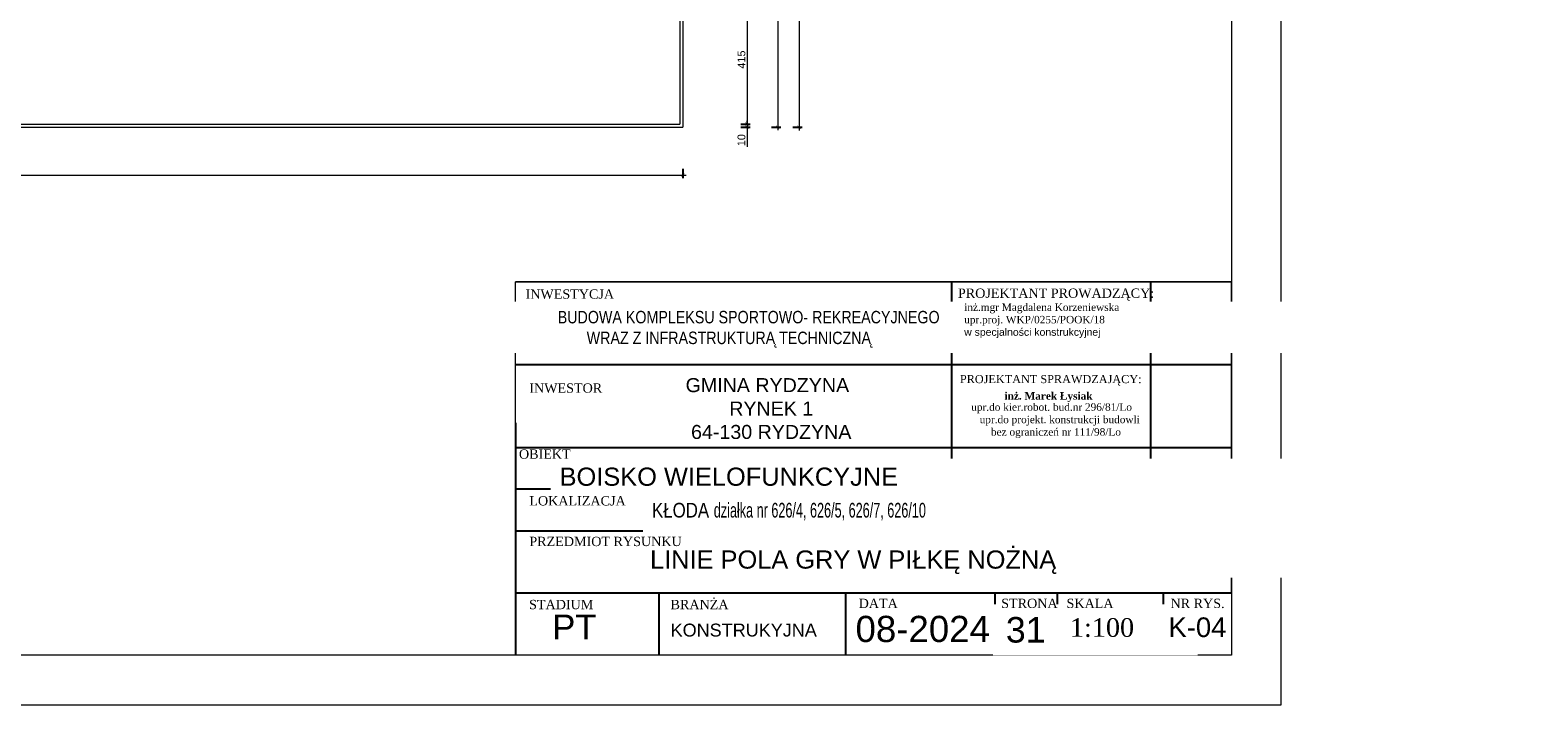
# Model space of a CAD drawing. Header units: millimetres. Extents: x 84430 to 404885, y 51857 to 208651.
# Tile 2 of 8: x 88810 to 93654, y 51857 to 54027. Entities that reach past the tile are written whole.
import ezdxf

# ---------------------------------------------------------------- set-up
doc = ezdxf.new("R2010")
doc.units = ezdxf.units.MM
doc.header["$LTSCALE"] = 100
for name, color, linetype in [('6.Kosz', 152, 'Continuous'), ('Drzwi', 1, 'Continuous'), ('Okno', 4, 'Continuous'), ('Warstwa4', 4, 'Continuous'), ('Ściany', 1, 'Continuous')]:
    doc.layers.add(name, color=color, linetype=linetype)
doc.layers.add('Wentyl', color=4, linetype='Continuous', lineweight=18)
doc.styles.add('styl1', font='ARIAL.TTF', dxfattribs={"height": 25})
doc.styles.add('styl3', font='TIMES.TTF', dxfattribs={"height": 200})
doc.styles.add('styl4', font='TIMES.TTF', dxfattribs={"height": 600})
doc.styles.add('style4', font='TIMES.TTF', dxfattribs={"height": 15})
doc.dimstyles.new('ISO-25$0', dxfattribs={"dimtxt": 10, "dimasz": 10, "dimexe": 5, "dimexo": 12, "dimgap": 2, "dimtad": 1, "dimdec": 0, "dimtxsty": 'Standard', "dimblk": 'ARCHTICK', "dimcen": 2.5, "dimdle": 5, "dimadec": 0, "dimazin": 0, "dimtfac": 1, "dimtdec": 0, "dimtmove": 0, "dimatfit": 3, "dimfxl": 1, "dimlwd": 0, "dimarcsym": 0})

# ---------------------------------------------------------------- blocks, each defined once
blk = doc.blocks.new('_ArchTick')
at = {"layer": 'Ściany', "color": 0, "const_width": 0.15}
blk.add_lwpolyline([(-0.5, -0.5), (0.5, 0.5)], dxfattribs=at)
blk = doc.blocks.new('*D446')
at = {"layer": '6.Kosz', "color": 1, "lineweight": -2}
for p, q in [((85307.4, 53580.4), (85307.4, 53550.4)), ((90907.4, 53580.4), (90907.4, 53550.4))]:
    blk.add_line(p, q, dxfattribs=at)
at = {"layer": '6.Kosz', "color": 1, "lineweight": 0}
blk.add_line((85297.4, 53560.4), (90917.4, 53560.4), dxfattribs=at)
at = {"layer": 'Defpoints', "color": 0}
for p in [(85307.4, 53714.5), (90907.4, 53714.4), (90907.4, 53560.4)]:
    blk.add_point(p, dxfattribs=at)
at = {"layer": '6.Kosz', "color": 1, "lineweight": 0, "xscale": 10, "yscale": 10, "zscale": 10, "rotation": 180}
blk.add_blockref('_ArchTick', (85307.4, 53560.4), dxfattribs=at)
at = {"layer": '6.Kosz', "color": 1, "lineweight": 0, "xscale": 10, "yscale": 10, "zscale": 10}
blk.add_blockref('_ArchTick', (90907.4, 53560.4), dxfattribs=at)
at = {"layer": '6.Kosz', "color": 4, "insert": (88107.4, 53578.2), "char_height": 25, "attachment_point": 5, "style": 'styl1'}
blk.add_mtext('5600', dxfattribs=at)
blk = doc.blocks.new('*D447')
at = {"layer": '6.Kosz', "color": 1, "lineweight": -2}
for p, q in [((91260.7, 56314.4), (91290.7, 56314.4)), ((91260.7, 53714.4), (91290.7, 53714.4))]:
    blk.add_line(p, q, dxfattribs=at)
at = {"layer": '6.Kosz', "color": 1, "lineweight": 0}
blk.add_line((91280.7, 56324.4), (91280.7, 53704.4), dxfattribs=at)
at = {"layer": 'Defpoints', "color": 0}
for p in [(90907.4, 56314.4), (90907.4, 53714.4), (91280.7, 53714.4)]:
    blk.add_point(p, dxfattribs=at)
at = {"layer": '6.Kosz', "color": 1, "lineweight": 0, "xscale": 10, "yscale": 10, "zscale": 10}
for p, rotation in [((91280.7, 56314.4), 90), ((91280.7, 53714.4), 270)]:
    blk.add_blockref('_ArchTick', p, dxfattribs=dict(at, rotation=rotation))
at = {"layer": '6.Kosz', "color": 4, "insert": (91263, 55014.4), "char_height": 25, "attachment_point": 5, "rotation": 90, "style": 'styl1'}
blk.add_mtext('2600', dxfattribs=at)
blk = doc.blocks.new('*D450')
at = {"layer": '6.Kosz', "color": 1, "lineweight": -2}
for p, q in [((91192.1, 54764.8), (91222.1, 54764.8)), ((91192.1, 53714.8), (91222.1, 53714.8))]:
    blk.add_line(p, q, dxfattribs=at)
at = {"layer": '6.Kosz', "color": 1, "lineweight": 0}
blk.add_line((91212.1, 54774.8), (91212.1, 53704.8), dxfattribs=at)
at = {"layer": 'Defpoints', "color": 0}
for p in [(91109.1, 54764.8), (90981.1, 53714.8), (91212.1, 53714.8)]:
    blk.add_point(p, dxfattribs=at)
at = {"layer": '6.Kosz', "color": 1, "lineweight": 0, "xscale": 10, "yscale": 10, "zscale": 10}
for p, rotation in [((91212.1, 54764.8), 90), ((91212.1, 53714.8), 270)]:
    blk.add_blockref('_ArchTick', p, dxfattribs=dict(at, rotation=rotation))
at = {"layer": '6.Kosz', "color": 4, "insert": (91194.4, 54239.8), "char_height": 25, "attachment_point": 5, "rotation": 90, "style": 'styl1'}
blk.add_mtext('1050', dxfattribs=at)
blk = doc.blocks.new('*D461')
at = {"layer": '6.Kosz', "color": 1, "lineweight": -2}
for p, q in [((91093.3, 54139.5), (91123.3, 54139.5)), ((91093.3, 53724.5), (91123.3, 53724.5))]:
    blk.add_line(p, q, dxfattribs=at)
at = {"layer": '6.Kosz', "color": 1, "lineweight": 0}
blk.add_line((91113.3, 54149.5), (91113.3, 53714.5), dxfattribs=at)
at = {"layer": 'Defpoints', "color": 0}
for p in [(90999.1, 54139.5), (90999.1, 53724.5), (91113.3, 53724.5)]:
    blk.add_point(p, dxfattribs=at)
at = {"layer": '6.Kosz', "color": 1, "lineweight": 0, "xscale": 10, "yscale": 10, "zscale": 10}
for p, rotation in [((91113.3, 54139.5), 90), ((91113.3, 53724.5), 270)]:
    blk.add_blockref('_ArchTick', p, dxfattribs=dict(at, rotation=rotation))
at = {"layer": '6.Kosz', "color": 4, "insert": (91095.5, 53932), "char_height": 25, "attachment_point": 5, "rotation": 90, "style": 'styl1'}
blk.add_mtext('415', dxfattribs=at)
blk = doc.blocks.new('*D462')
at = {"layer": '6.Kosz', "color": 1, "lineweight": -2}
for p, q in [((91093.3, 53724.5), (91123.3, 53724.5)), ((91093.3, 53714.5), (91123.3, 53714.5))]:
    blk.add_line(p, q, dxfattribs=at)
at = {"layer": '6.Kosz', "color": 1, "lineweight": 0}
for p, q in [((91113.3, 53724.5), (91113.3, 53734.5)), ((91113.3, 53724.5), (91113.3, 53714.5)), ((91113.3, 53714.5), (91113.3, 53651.1))]:
    blk.add_line(p, q, dxfattribs=at)
at = {"layer": 'Defpoints', "color": 0}
for p in [(90999.1, 53724.5), (90999.1, 53714.5), (91113.3, 53714.5)]:
    blk.add_point(p, dxfattribs=at)
at = {"layer": '6.Kosz', "color": 1, "lineweight": 0, "xscale": 10, "yscale": 10, "zscale": 10}
for p, rotation in [((91113.3, 53724.5), 270), ((91113.3, 53714.5), 90)]:
    blk.add_blockref('_ArchTick', p, dxfattribs=dict(at, rotation=rotation))
at = {"layer": '6.Kosz', "color": 4, "insert": (91095.5, 53672.8), "char_height": 25, "attachment_point": 5, "rotation": 90, "style": 'styl1'}
blk.add_mtext('10', dxfattribs=at)

msp = doc.modelspace()

# ---------------------------------------------------------------- linework, layer by layer
at = {"color": 1, "linetype": 'Continuous', "lineweight": 18}
for p, q in [((90907.447, 56314.403), (90907.414, 53714.403)), ((90897.419, 54139.403), (90897.414, 53724.403)), ((88112.414, 53724.439), (90897.414, 53724.403)), ((85307.414, 53714.474), (90907.414, 53714.403))]:
    msp.add_line(p, q, dxfattribs=at)
at = {"layer": 'Drzwi', "color": 4, "linetype": 'Continuous'}
for p, q in [((91769.976, 52950.014), (90369.976, 52950.014)), ((91769.976, 52683.347), (90369.976, 52683.347)), ((92669.976, 52683.347), (91769.976, 52683.347))]:
    msp.add_line(p, q, dxfattribs=at)
at = {"layer": 'Warstwa4'}
for p, q in [((91769.976, 53216.681), (91769.976, 52566.681)), ((92409.976, 53216.681), (92409.976, 52416.681)), ((92669.976, 52950.014), (91769.976, 52950.014)), ((90369.976, 52763.957), (90369.976, 52016.681)), ((91769.976, 52566.681), (91769.976, 52416.681)), ((91769.976, 52550.014), (90369.976, 52550.014)), ((90369.976, 52416.681), (92669.976, 52416.681)), ((90369.976, 52216.681), (92669.976, 52216.681)), ((90829.976, 52216.681), (90829.976, 52016.681)), ((91429.976, 52216.681), (91429.976, 52016.681)), ((91909.976, 52216.681), (91909.976, 52016.681)), ((92109.976, 52216.681), (92109.976, 52016.681)), ((92449.976, 52216.681), (92449.976, 52016.681))]:
    msp.add_line(p, q, dxfattribs=at)
at = {"layer": 'Wentyl'}
for p, q in [((92669.976, 53216.681), (90369.976, 53216.681)), ((92669.976, 52216.681), (92669.976, 53216.681))]:
    msp.add_line(p, q, dxfattribs=at)
msp.add_lwpolyline([(90369.976, 53216.681), (92669.976, 53216.681), (92669.976, 52016.681), (90369.976, 52016.681)], close=True, dxfattribs=at)

# ---------------------------------------------------------------- texts
at = {"layer": 'Okno', "insert": (90670.699, 52907.543), "char_height": 45.14987, "width": 3284.80144, "attachment_point": 1, "style": 'styl3'}
msp.add_mtext('{\\fArial|b0|i0|c238|p34;              GMINA RYDZYNA\\P                      RYNEK 1\\P               64-130 RYDZYNA}', dxfattribs=at)
at = {"layer": 'Warstwa4', "attachment_point": 1}
for s, insert, char_height, width, style in [('{\\fTimes New Roman|b0|i0|c238|p18;INWESTYCJA}', (90401.74, 53192.857), 30, 407.884, 'styl3'), ('{\\fTimes New Roman|b0|i0|c238|p18;INWESTOR}', (90413.928, 52890.56), 30, 407.884, 'styl3'), ('{\\fTimes New Roman|b1|i0|c238|p18;      inż. Marek Łysiak}', (91886.212, 52862.395), 24, 1132.666, 'styl3'), ('{\\fTimes New Roman|b0|i0|c238|p18;\\H0.909091x;           upr.do kier.robot. bud.nr 296/81/Lo\\P              upr.do projekt. konstrukcji budowli\\P                  bez ograniczeń nr 111/98/Lo\\P\\fArial|b0|i0|c0|p34;\\H1.1x; }', (91734.061, 52826.542), 26.4, 1686.32, 'styl3'), ('{\\fTimes New Roman|b0|i0|c238|p18;OBIEKT}', (90380.644, 52678.252), 30, 407.884, 'styl3'), ('{\\fTimes New Roman|b0|i0|c238|p18;LOKALIZACJA}', (90413.928, 52528.021), 30, 407.884, 'styl3'), ('{\\fTimes New Roman|b0|i0|c238|p18;PRZEDMIOT RYSUNKU}', (90413.928, 52397.358), 30, 818.36192, 'styl3'), ('{\\fTimes New Roman|b0|i0|c238|p18;STADIUM}', (90413.043, 52194.379), 30, 407.884, 'styl3'), ('{\\fTimes New Roman|b0|i0|c238|p18;BRANŻA}', (90867.642, 52194.379), 30, 407.884, 'styl3'), ('{\\fTimes New Roman|b0|i0|c238|p18;DATA}', (91471.961, 52198.159), 30, 407.884, 'styl3'), ('{\\fTimes New Roman|b0|i0|c238|p18;STRONA}', (91930.003, 52198.159), 30, 407.884, 'styl3'), ('{\\fTimes New Roman|b0|i0|c238|p18;SKALA}', (92139.943, 52198.159), 30, 407.884, 'styl3'), ('{\\fArial|b0|i0|c238|p34;\\H1.929515x;  PT}', (90425.239, 52147.035), 41.4612, 1825.735, 'style4'), ('{\\farial|b0|i0|c238|p34;08\\farial|b0|i0|c0|p34;-2024}', (91461.961, 52143.007), 84.24, 590, 'styl3'), ('{\\fArial CE|b0|i0|c238|p34;KONSTRUKYJNA}', (90867.787, 52117.972), 41.4612, 1825.735, 'style4')]:
    msp.add_mtext(s, dxfattribs=dict(at, insert=insert, char_height=char_height, width=width, style=style))
at = {"layer": 'Warstwa4', "linetype": 'ByBlock', "width": 757.69598, "attachment_point": 1, "style": 'styl3'}
for s, insert, char_height in [('{\\fTimes New Roman|b0|i0|c238|p18;PROJEKTANT PROWADZĄCY:}', (91791.003, 53195.677), 30), ('{\\fTimes New Roman|b0|i0|c238|p18;PROJEKTANT SPRAWDZAJĄCY:}', (91797.308, 52917.419), 26)]:
    msp.add_mtext(s, dxfattribs=dict(at, insert=insert, char_height=char_height))
at = {"layer": 'Wentyl', "insert": (91811.133, 53147.737), "char_height": 24, "width": 1061.76, "attachment_point": 1, "style": 'styl4'}
msp.add_mtext('inż.mgr Magdalena Korzeniewska \\Pupr.proj. WKP/0255/POOK/18\\P{\\fArial|b0|i0|c238|p34;w specjalności konstrukcyjnej}', dxfattribs=at)

# ---------------------------------------------------------------- dimensions: what is measured, and where the dimension line sits
at = {"layer": '6.Kosz', "color": 1}
for base, p1, p2, picture, middle in [((91280.743, 53714.403), (90907.447, 56314.403), (90907.414, 53714.403), '*D447', (91262.978, 55014.403)), ((91212.123, 53714.813), (91109.068, 54764.811), (90981.055, 53714.813), '*D450', (91194.358, 54239.812)), ((91113.311, 53724.474), (90999.132, 54139.474), (90999.132, 53724.474), '*D461', (91095.547, 53931.974)), ((91113.311, 53714.474), (90999.137, 53724.474), (90999.138, 53714.474), '*D462', (91095.547, 53672.788))]:
    dim = msp.add_linear_dim(base=base, p1=p1, p2=p2, angle=90, dimstyle='ISO-25$0', override={"dimtxt": 25, "dimexe": 10, "dimexo": 10, "dimgap": 5, "dimtxsty": 'styl1', "dimdle": 10, "dimclrd": 1, "dimclre": 1, "dimclrt": 4, "dimldrblk": 'ArchTick', "dimfxl": 20, "dimfxlon": 1}, dxfattribs=at)
    dim.commit()
    dim.dimension.update_dxf_attribs({"geometry": picture, "text_midpoint": middle})
dim = msp.add_linear_dim(base=(90907.414, 53560.419), p1=(85307.414, 53714.474), p2=(90907.414, 53714.403), dimstyle='ISO-25$0', override={"dimtxt": 25, "dimexe": 10, "dimexo": 10, "dimgap": 5, "dimtxsty": 'styl1', "dimdle": 10, "dimclrd": 1, "dimclre": 1, "dimclrt": 4, "dimldrblk": 'ArchTick', "dimfxl": 20, "dimfxlon": 1}, dxfattribs=at)
dim.commit()
dim.dimension.update_dxf_attribs({"geometry": '*D446', "text_midpoint": (88107.414, 53578.183)})

# ---------------------------------------------------------------- next in the draw order: texts
at = {"layer": 'Warstwa4', "insert": (92418.357, 52137.959), "char_height": 63.18, "width": 442.5, "attachment_point": 1, "style": 'styl3', "bg_fill": 2}
msp.add_mtext('{\\fArial|b0|i0|c238|p34;  K-04}', dxfattribs=at)

# ---------------------------------------------------------------- next in the draw order: linework, layer by layer
at = {"layer": 'Wentyl'}
for points in [[(84429.976, 51856.681), (92829.976, 51856.681), (92829.976, 57796.681), (84429.976, 57796.681)], [(84889.976, 57636.681), (92669.976, 57636.681), (92669.976, 52016.681), (84889.976, 52016.681)]]:
    msp.add_lwpolyline(points, close=True, dxfattribs=at)

# ---------------------------------------------------------------- next in the draw order: texts
at = {"layer": 'Warstwa4', "insert": (92474.038, 52198.159), "char_height": 30, "width": 407.884, "attachment_point": 1, "style": 'styl3'}
msp.add_mtext('{\\fTimes New Roman|b0|i0|c238|p18;NR RYS.}', dxfattribs=at)

# ---------------------------------------------------------------- next in the draw order: texts
at = {"layer": 'Okno', "width": 4247.016, "attachment_point": 1, "style": 'styl3', "bg_fill": 2}
for s, insert, char_height in [('\\pxqc;{\\fArial Narrow|b0|i0|c238|p34;\\H0.685218x;          BUDOWA KOMPLEKSU SPORTOWO- REKREACYJNEGO \\P\\H1x;WRAZ Z INFRASTRUKTURĄ TECHNICZNĄ}', (88931.438, 53123.699), 58.3756), ('{\\farial|b0|i0|c238|p34;BOISKO WIELOFUNKCYJNE}', (90511.152, 52619.754), 58.37559)]:
    msp.add_mtext(s, dxfattribs=dict(at, insert=insert, char_height=char_height))
at = {"layer": 'Warstwa4', "insert": (91945.031, 52139.193), "char_height": 82.134, "width": 575.25, "attachment_point": 1, "style": 'styl3', "bg_fill": 2}
msp.add_mtext('{\\fArial|b0|i0|c238|p34;31}', dxfattribs=at)

# ---------------------------------------------------------------- next in the draw order: texts
at = {"layer": 'Okno', "insert": (90808.168, 52506.413), "char_height": 58.37559, "width": 4247.016, "attachment_point": 1, "style": 'styl3', "bg_fill": 2}
msp.add_mtext('{\\fArial Narrow|b0|i0|c238|p34;\\H0.809229x;KŁODA \\W0.75;działka nr 626/4, 626/5, 626/7, 626/10\\P\\farial|b0|i0|c238|p34;\\H1.235745x;\\W1; }', dxfattribs=at)
at = {"layer": 'Okno', "insert": (92150.677, 52135.529), "char_height": 60, "width": 589.8, "attachment_point": 1, "style": 'styl3'}
msp.add_mtext('{\\fTimes New Roman|b0|i0|c238|p18;1:100}', dxfattribs=at)

# ---------------------------------------------------------------- next in the draw order: texts
at = {"layer": 'Okno', "insert": (90801.788, 52353.266), "char_height": 58.37559, "width": 4247.016, "attachment_point": 1, "style": 'styl3', "bg_fill": 2}
msp.add_mtext('{\\farial|b0|i0|c238|p34;LINIE POLA GRY W PIŁKĘ NOŻNĄ}', dxfattribs=at)

doc.saveas('drawing.dxf')
